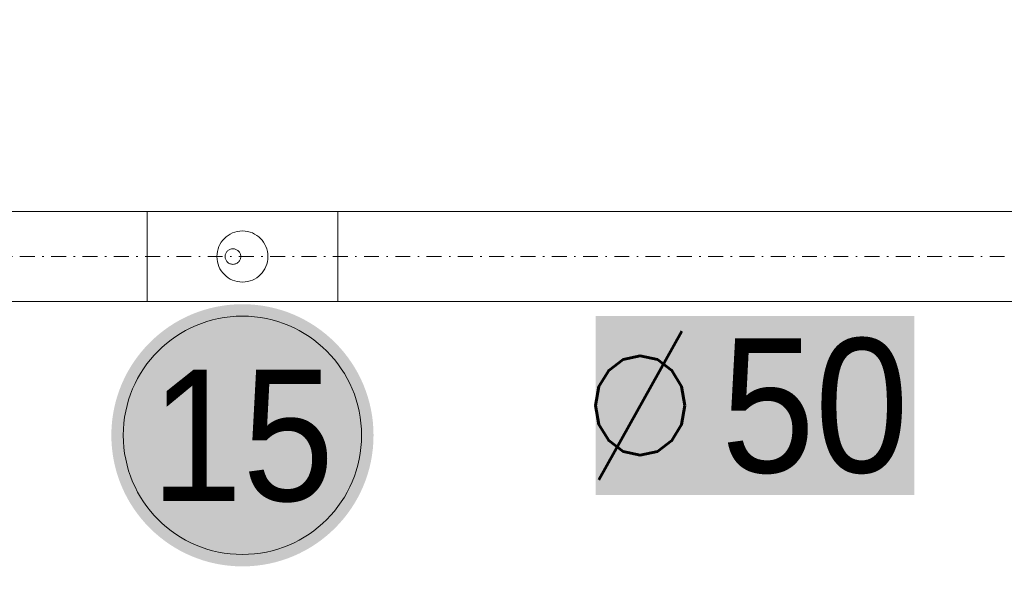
# Model space of a CAD drawing. Header units: millimetres. Extents: x -4784 to -1089, y 53657 to 55321.
# Tile 16 of 32: x -2433 to -2367, y 54202 to 54241. Entities that reach past the tile are written whole.
import ezdxf
from ezdxf.enums import TextEntityAlignment as Align

# ---------------------------------------------------------------- set-up
doc = ezdxf.new("R2010")
doc.units = ezdxf.units.MM
for name, pattern in [('ACAD_ISO08W100', [36, 24, -3, 6, -3]), ('DASHDOT2', [0.5, 0.25, -0.125, 0, -0.125]), ('GCAD_ISO03W100', [30, 12, -18])]:
    doc.linetypes.add(name, pattern=pattern)
for name, color, linetype, lineweight in [('-- CO_opis', 11, 'Continuous', 0), ('-- CO_rury', 11, 'Continuous', 9), ('-- CO_z', 51, 'Continuous', 9), ('0.OPISY', 7, 'Continuous', 13), ('0.PRZERYWANA', 7, 'GCAD_ISO03W100', 5)]:
    doc.layers.add(name, color=color, linetype=linetype, lineweight=lineweight)
doc.layers.add('-- WODA', color=5, linetype='Continuous')
doc.styles.add('A', font='arial.ttf', dxfattribs={"width": 0.9})
doc.styles.add('R', font='romans.shx')
doc.styles.add('SIMPLEX', font='simplex.shx', dxfattribs={"width": 0.45, "height": 8})

# ---------------------------------------------------------------- blocks, each defined once
blk = doc.blocks.new('-- fi_średnica_k')
blk.add_hatch(color=251).paths.add_polyline_path([(-21.4, 32), (-21.4, 8), (21.4, 8), (21.4, 32)])
at = {"insert": (-6.84, 20), "char_height": 20, "width": 56.2905, "attachment_point": 6, "style": 'R'}
blk.add_mtext('{\\C11;%%C}', dxfattribs=at)
at = {"color": 7, "style": 'A', "width": 0.9, "flags": 12}
blk.add_attdef('SR', text='', height=18, dxfattribs=at).set_placement((8.03, 20), align=Align.MIDDLE_CENTER)
blk = doc.blocks.new('*U394')
at = {"color": 0, "ltscale": 10}
for p, q in [((5341.97, 30.15), (7072.13, 30.15)), ((5341.97, -30.15), (7072.13, -30.15))]:
    blk.add_line(p, q, dxfattribs=at)
at = {"color": 50, "linetype": 'DASHDOT2', "ltscale": 40}
blk.add_line((5341.97, 0), (7072.13, 0), dxfattribs=at)
blk = doc.blocks.new('-- NR_22')
h = blk.add_hatch(color=251)
edge = h.paths.add_edge_path()
edge.add_ellipse((0, 30), major_axis=(22, 0), ratio=1, start_angle=0, end_angle=360)
at = {"color": 50}
blk.add_circle((0, 30), 20, dxfattribs=at)
at = {"style": 'A', "width": 0.9, "flags": 12}
blk.add_attdef('22', text='', height=22, dxfattribs=at).set_placement((0, 30, 0.11), align=Align.MIDDLE_CENTER)
blk = doc.blocks.new('zw$C48D')
at = {"layer": '-- CO_rury', "linetype": 'ACAD_ISO08W100', "ltscale": 20}
blk.add_lwpolyline([(-337.504, -69.015), (-350.304, -69.015), (-350.304, -62.985), (-337.504, -62.985)], close=True, dxfattribs=at)
blk.add_circle((-343.904, -66, 0.002), 1.715, dxfattribs=at)
at = {"layer": '-- CO_rury', "color": 11, "linetype": 'ACAD_ISO08W100', "ltscale": 20}
blk.add_circle((-344.543, -66, 0.002), 0.524, dxfattribs=at)
at = {"layer": '-- CO_opis'}
ref = blk.add_blockref('-- NR_22', (-343.904, -90, 0.002), dxfattribs=dict(at, xscale=-0.4, yscale=0.4, zscale=0.001))
ref.add_attrib('22', '15', dxfattribs={"layer": '0', "height": 8.8, "style": 'A', "width": 0.9}).set_placement((-343.904, -78, 0.002), align=Align.MIDDLE_CENTER)
at = {"layer": '-- CO_opis', "lineweight": 0}
ref = blk.add_blockref('-- fi_średnica_k', (-309.492, -86, 0.001), dxfattribs=dict(at, xscale=0.5, yscale=0.5))
ref.add_attrib('SR', '50', dxfattribs={"layer": '0', "color": 7, "height": 9, "style": 'A', "width": 0.9}).set_placement((-305.478, -75.994, 0.001), align=Align.MIDDLE_CENTER)
at = {"layer": '-- CO_z', "linetype": 'ACAD_ISO08W100', "ltscale": 20, "xscale": -0.1, "yscale": 0.1, "zscale": 0.1}
blk.add_blockref('*U394', (308.66, -66), dxfattribs=at)

msp = doc.modelspace()

# ---------------------------------------------------------------- linework, layer by layer
at = {"layer": '0.PRZERYWANA', "transparency": 16777216}
msp.add_arc((-2282.016, 54653.608), 418.141, 240.46139, 299.82316, dxfattribs=at)

# ---------------------------------------------------------------- texts
at = {"layer": '0.OPISY', "ltscale": 2, "transparency": 16777216, "insert": (-2531.66, 54233.815), "char_height": 14.976, "width": 89.64071, "attachment_point": 1, "style": 'SIMPLEX'}
msp.add_mtext('Hpodciągu= 216.5cm', dxfattribs=at)

# ---------------------------------------------------------------- next in the draw order: block references
at = {"layer": '-- WODA'}
msp.add_blockref('zw$C48D', (-2074.064, 54290.844), dxfattribs=at)

doc.saveas('drawing.dxf')
